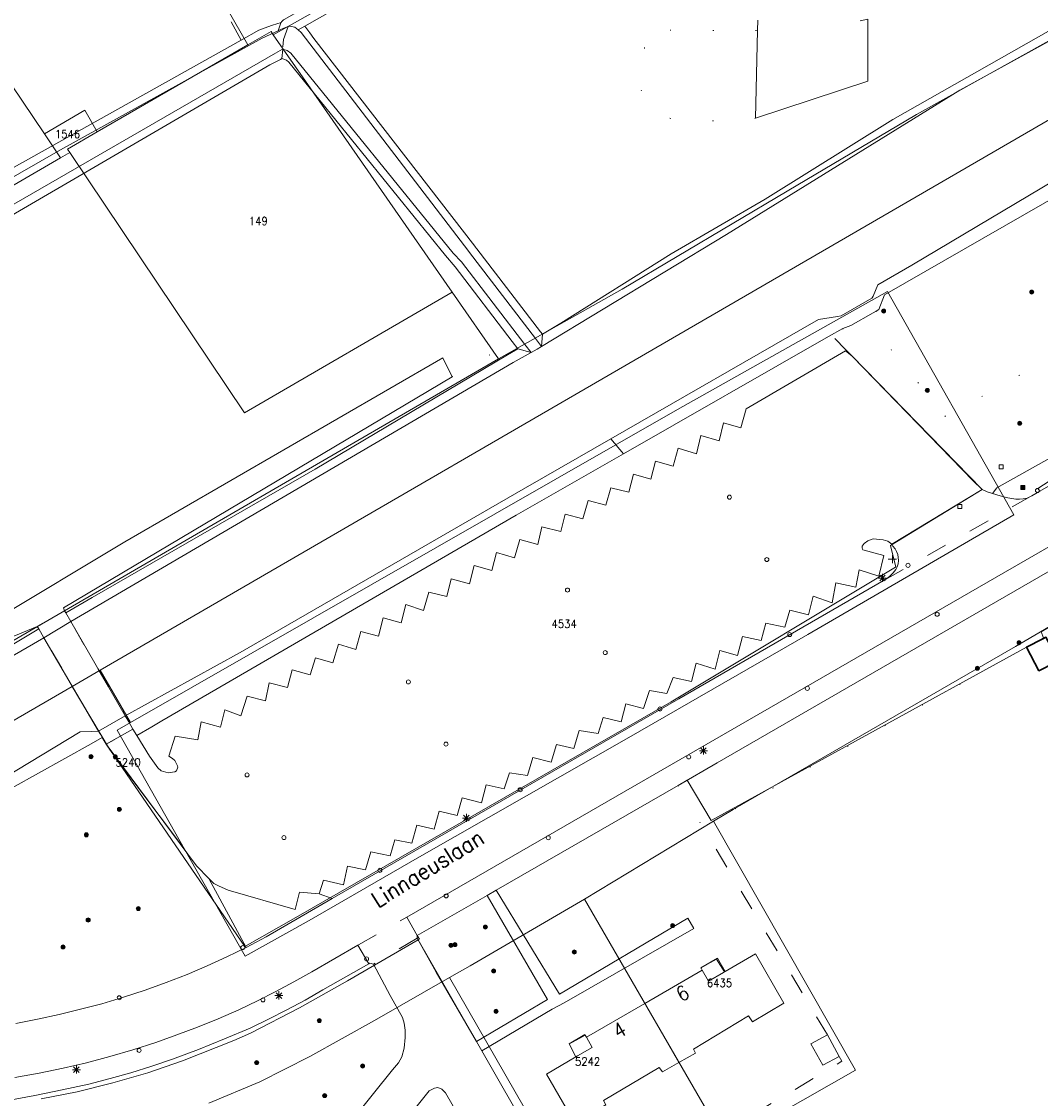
# Model space of a CAD drawing. Header units: metres. Extents: x 3 to 114181, y 112716 to 476231.
# Tile 42 of 90: x 112622 to 112748, y 475206 to 475339. Entities that reach past the tile are written whole.
import ezdxf
from ezdxf.enums import TextEntityAlignment as Align

# ---------------------------------------------------------------- set-up
doc = ezdxf.new("R2010")
doc.units = ezdxf.units.M
doc.header["$MEASUREMENT"] = 0
for name, pattern in [('DGN Style 1', [5.201608, 0.008655, -5.192953]), ('DGN Style 3', [12.11689, 8.654921, -3.461969]), ('DGN Style 5', [6.058445, 2.596476, -3.461969])]:
    doc.linetypes.add(name, pattern=pattern)
for name, color, linetype, lineweight in [('Cultuurscheiding BGT', 3, 'DGN Style 1', 0), ('Functie scheiding OTD BGT', 7, 'DGN Style 5', 0), ('Functie scheiding OWT BGT', 4, 'DGN Style 5', 0), ('Functie scheiding WGD BGT', 7, 'DGN Style 5', 0), ('Functie scheiding WGD H1 BGT', 7, 'DGN Style 5', 0), ('Functie scheiding WTD BGT', 5, 'DGN Style 5', 0), ('Hek BGT', 7, 'Continuous', 13), ('Insteeksloot BGT', 4, 'Continuous', 0), ('Kadasterperceelnummers', 14, 'Continuous', 0), ('Kadasterpercelen', 14, 'Continuous', 13), ('Kant algemeen verharding BGT', 7, 'Continuous', 0), ('Kant water BGT', 4, 'Continuous', 0), ('Kunstwerkdeel - Gemaal BGT', 6, 'Continuous', 30), ('Luifel H1 BGT', 1, 'DGN Style 3', 13), ('Onbegroeid terreindeel BGT', 7, 'Continuous', 0), ('Overbruggingsdeel-Dek H1 BGT', 6, 'Continuous', 13), ('Overbruggingsdeel-Landhoofd BGT', 6, 'Continuous', 13), ('Pand BGT', 7, 'Continuous', 13), ('Symbool Boom BGT', 3, 'Continuous', 0), ('Symbool Inspectieput BGT', 5, 'Continuous', 0), ('Symbool Kolk BGT', 5, 'Continuous', 0), ('Symbool Lichtmast BGT', 7, 'Continuous', 0), ('Symbool Paal - Steen BGT', 7, 'Continuous', 0), ('Symbool Verkeersbordpaal BGT', 7, 'Continuous', 0), ('Symbool Waterleidingput BGT', 5, 'Continuous', 0), ('Tekst Nummeraanduidingsreeks BGT', 7, 'Continuous', 0), ('Tekst ORL Straatnaam BGT', 3, 'Continuous', 0), ('Tussenmuur BGT', 7, 'Continuous', 13)]:
    doc.layers.add(name, color=color, linetype=linetype, lineweight=lineweight)
doc.styles.add('Style-STANDARD', font='STANDARD.shx')

# ---------------------------------------------------------------- blocks, each defined once
blk = doc.blocks.new('CELQ21')
at = {"layer": 'Symbool Lichtmast BGT'}
for p, q in [((-0.05, 0), (0.05, 0)), ((0.035, -0.034), (-0.035, 0.034)), ((0.035, 0.034), (-0.035, -0.034)), ((0, 0.053), (0, -0.047))]:
    blk.add_line(p, q, dxfattribs=at)
blk = doc.blocks.new('CELQ72')
at = {"layer": 'Symbool Inspectieput BGT', "flags": 128}
blk.add_lwpolyline([(0.025, 0.025), (-0.025, 0.025), (-0.025, -0.025), (0.025, -0.025)], close=True, dxfattribs=at)
blk = doc.blocks.new('CELQ24_1')
at = {"layer": 'Symbool Kolk BGT'}
blk.add_circle((0, 0), 0.025, dxfattribs=at)
blk = doc.blocks.new('CELQ24_2')
at = {"layer": 'Symbool Waterleidingput BGT'}
blk.add_circle((0, 0), 0.025, dxfattribs=at)
blk = doc.blocks.new('CELA07')
at = {"layer": 'Symbool Boom BGT'}
for radius in [0.025, 0.018, 0.011, 0.00407]:
    blk.add_circle((0, 0), radius, dxfattribs=at)
blk = doc.blocks.new('CELQ30')
at = {"layer": 'Symbool Verkeersbordpaal BGT'}
for p, q in [((-0.05, 0), (0.05, 0)), ((0, 0.05), (0, -0.05))]:
    blk.add_line(p, q, dxfattribs=at)
blk = doc.blocks.new('CELQ20')
at = {"layer": 'Symbool Paal - Steen BGT', "flags": 128}
for points in [[(-0.025, -0.025), (-0.025, 0.025), (0.025, 0.025), (0.025, -0.025)], [(-0.018, -0.018), (-0.018, 0.018), (0.018, 0.018), (0.018, -0.018)], [(-0.011, -0.011), (-0.011, 0.011), (0.011, 0.011), (0.011, -0.011)], [(-0.004, -0.004), (-0.004, 0.004), (0.004, 0.004), (0.004, -0.004)]]:
    blk.add_lwpolyline(points, close=True, dxfattribs=at)

msp = doc.modelspace()

# ---------------------------------------------------------------- linework, layer by layer
at = {"layer": 'Cultuurscheiding BGT', "flags": 128}
for points in [[(112727.71, 475303.28), (112728.19, 475301.83), (112728.24, 475300.17), (112735.63, 475291.07), (112736.37, 475290.18), (112747.82, 475296.67), (112758.33, 475300.15), (112763.9, 475308.1), (112771.2, 475314.22), (112778.54, 475318.34), (112789.21, 475322.03), (112795.17, 475328.48), (112796.06, 475332.11), (112797.62, 475333.99), (112797.7, 475334.09), (112797.86, 475334.29), (112798.38, 475334.92), (112805.67, 475337.84), (112811.8, 475342.04), (112812.94, 475342), (112814.49, 475341.93), (112815.23, 475341.91), (112816.74, 475341.03), (112818.42, 475338.62), (112818.59, 475337.74), (112819.04, 475335.34), (112819.29, 475334.67)], [(112712.78, 475327.16), (112711.49, 475326.73), (112706.44, 475326.89), (112701.85, 475327.18), (112698.59, 475329.97), (112699.18, 475338.08), (112713.02, 475338.03)], [(112723.59, 475301.15), (112723.91, 475298.53), (112723.93, 475298.38)], [(112675.22, 475295.14), (112682.65, 475299.54)], [(112703.18, 475244.54), (112706.24, 475239.41), (112746.35, 475261.68)]]:
    msp.add_lwpolyline(points, dxfattribs=at)
at = {"layer": 'Functie scheiding OTD BGT', "flags": 128}
for points in [[(112649.08, 475336.85), (112641.41, 475350.62), (112638.58, 475355.7), (112625.36, 475379.68)], [(112721.69, 475213.66), (112706.24, 475239.41)], [(112702.95, 475197.39), (112709.31, 475201.09), (112709.05, 475201.82), (112716.85, 475206.39), (112721.27, 475209.05), (112723.48, 475210.4), (112723.14, 475210.99)]]:
    msp.add_lwpolyline(points, dxfattribs=at)
at = {"layer": 'Functie scheiding OWT BGT', "flags": 128}
for points in [[(112654.11, 475334.55), (112654.22, 475335.73)], [(112686.27, 475298.92), (112686.38, 475300.42)], [(112684.98, 475298.14), (112683.34, 475298.62)], [(112696.41, 475285.6), (112694.87, 475287.47)]]:
    msp.add_lwpolyline(points, dxfattribs=at)
at = {"layer": 'Functie scheiding WGD BGT', "flags": 128}
for points in [[(112746.84, 475280.33), (112728.71, 475269.95)], [(112663.53, 475224.76), (112663.61, 475224.81), (112669.59, 475228.25)], [(112670.88, 475225.65), (112665.45, 475222.4)]]:
    msp.add_lwpolyline(points, dxfattribs=at)
at = {"layer": 'Functie scheiding WGD H1 BGT', "flags": 128}
msp.add_lwpolyline([(112635.65, 475251.53), (112635.14, 475252.42), (112634.71, 475253.16), (112627.95, 475264.84), (112627.34, 475265.9), (112627.18, 475266.18), (112623.8, 475264.24), (112623.99, 475263.92), (112624.64, 475262.81), (112631.4, 475251.27), (112631.68, 475250.8), (112631.85, 475250.5), (112632.36, 475249.64), (112635.65, 475251.53)], dxfattribs=at)
at = {"layer": 'Functie scheiding WTD BGT', "flags": 128}
for points in [[(112653.64, 475338), (112653.96, 475338.15), (112654.57, 475338.41), (112654.88, 475338.52)], [(112654.88, 475338.52), (112654.33, 475336.93), (112654.22, 475335.73)], [(112654.88, 475338.52), (112655.11, 475338.59), (112655.7, 475338.45), (112656.13, 475338.1)], [(112684.98, 475298.14), (112685.72, 475298.59), (112686.27, 475298.92)]]:
    msp.add_lwpolyline(points, dxfattribs=at)
at = {"layer": 'Hek BGT', "flags": 128}
for points in [[(112841.51, 475307.07), (112825.75, 475313.91), (112809.02, 475304.31), (112753.51, 475272.44), (112755.89, 475268.09), (112748.17, 475263.56), (112748.46, 475262.83), (112748.01, 475262.58), (112746.35, 475261.68), (112707.28, 475240.22), (112704.3, 475245.19)], [(112722.59, 475299.88), (112723.91, 475298.53)], [(112723.91, 475298.53), (112724.74, 475297.69), (112740.87, 475281.2), (112729.5, 475274.24), (112730.16, 475271.58), (112730.14, 475271.56), (112702.33, 475254.89), (112655.85, 475228.19), (112649.53, 475224.59), (112632.36, 475249.64)], [(112671.14, 475225.5), (112670.87, 475225.95), (112679.52, 475230.91), (112680.67, 475231.58), (112703.18, 475244.54), (112704.3, 475245.19)], [(112671.01, 475225.42), (112662.23, 475220.35), (112656.28, 475217), (112650.22, 475213.87), (112648.16, 475212.96), (112641.81, 475210.45), (112637.51, 475208.94), (112633.16, 475207.71), (112628.74, 475206.62), (112624.28, 475205.72)], [(112671.14, 475225.5), (112671.01, 475225.42)], [(112712.97, 475156.53), (112716.67, 475150.48), (112725.42, 475155.3), (112721.41, 475162.22), (112702.24, 475194.64), (112691.97, 475188.81), (112691.03, 475190.45), (112678.89, 475211.68), (112678.23, 475212.83), (112671.01, 475225.42)]]:
    msp.add_lwpolyline(points, dxfattribs=at)
at = {"layer": 'Insteeksloot BGT', "flags": 128}
for points in [[(112686.38, 475300.42), (112688.66, 475301.78), (112702.35, 475310.37), (112713.99, 475317.15), (112729.79, 475327.02), (112767.42, 475348.41), (112838.53, 475389.88)], [(112841.41, 475370.34), (112800.05, 475346.25), (112728.74, 475305.32), (112728.07, 475303.49), (112727.71, 475303.28)], [(112654.02, 475339.04), (112652.93, 475338.71), (112652.81, 475338.66), (112651.24, 475338.06), (112649.08, 475336.85), (112606.68, 475313.13), (112584.31, 475299.81), (112578.61, 475296.42), (112564.04, 475288.32), (112561.72, 475287.03), (112545.76, 475278.15), (112545.38, 475277.97)], [(112656.96, 475338.57), (112657.56, 475337.76), (112658.07, 475337.06), (112678.01, 475311.32), (112678.04, 475311.29), (112678.06, 475311.26), (112678.26, 475311), (112686.15, 475300.72), (112686.38, 475300.42)], [(112654.11, 475334.55), (112653.93, 475334.43), (112652.62, 475333.79), (112546.45, 475271.9)], [(112682.65, 475299.54), (112675.56, 475308.77), (112674.37, 475310.17), (112654.96, 475334.11), (112654.68, 475334.37), (112654.11, 475334.55)], [(112727.71, 475303.28), (112727.36, 475303.09), (112724.58, 475301.5), (112723.59, 475301.15)], [(112696.41, 475285.6), (112721.83, 475300.14), (112723.59, 475301.15)], [(112627.34, 475265.9), (112630.61, 475267.83), (112658.23, 475283.73), (112682.06, 475297.86), (112683.34, 475298.62)], [(112683.34, 475298.62), (112682.65, 475299.54)], [(112636.15, 475250.73), (112637.99, 475251.8), (112639.25, 475252.54), (112683.13, 475278.01), (112696.41, 475285.6)], [(112584.34, 475240.79), (112591.21, 475244.79), (112617.97, 475260.35), (112623.99, 475263.92)], [(112631.85, 475250.5), (112630.48, 475249.71), (112617.41, 475242.42), (112593.56, 475227.36)]]:
    msp.add_lwpolyline(points, dxfattribs=at)
at = {"layer": 'Kadasterpercelen', "linetype": 'Continuous', "flags": 128}
for points in [[(112510.57, 475198.52), (112680.95, 475297.36), (112696.27, 475305.99), (112716.72, 475318.13), (112732.72, 475327.64), (112753.48, 475339.18), (112766.38, 475346.56), (112780.63, 475354.93), (112792.71, 475361.91), (112807.23, 475370.08), (112818.18, 475376.1), (112827.88, 475381.98), (112838.65, 475388.84), (112901.28, 475425.18), (112938.13, 475447.79), (112976.73, 475472.2), (113011.03, 475494.48), (113043, 475514.98)], [(113027.2, 475494.73), (113005.05, 475480.51), (112963.22, 475453.65), (112942.73, 475440.55), (112926.62, 475430.31), (112905.6, 475417.77), (112868.55, 475396.28), (112631.62, 475258.84), (112628.14, 475256.81), (112512.83, 475189.92)], [(112749.4, 475393.95), (112742.79, 475390.05), (112735.78, 475385.92), (112724.24, 475379.22), (112717.53, 475375.33), (112705.59, 475368.16), (112692.11, 475360.07), (112686.91, 475356.98), (112676.27, 475350.63), (112668.59, 475346.29), (112653.05, 475337.51), (112657.05, 475331.77), (112675.2, 475305.64), (112680.95, 475297.36), (112696.27, 475305.99), (112716.72, 475318.13), (112732.72, 475327.64), (112753.48, 475339.18)], [(112620.95, 475318.93), (112626.7, 475322.25), (112624.7, 475325.23), (112620.64, 475331.31)], [(112786.87, 475196.84), (112762.9, 475243.74), (112751.68, 475265.69), (112745, 475261.77), (112710.01, 475241.58), (112707.57, 475240.11), (112725.17, 475209.3), (112709.14, 475200.15)], [(112692.27, 475190.52), (112674.89, 475220.76), (112665.59, 475215.42), (112657.58, 475210.96), (112651.4, 475207.84), (112645.05, 475205.21)]]:
    msp.add_lwpolyline(points, dxfattribs=at)
for points in [[(112668.59, 475346.29), (112644.21, 475389.34), (112625.52, 475378.82), (112649.88, 475336.24), (112652.77, 475337.92), (112653.05, 475337.51)], [(112622.73, 475377.24), (112628.55, 475367.07), (112615.13, 475357.97), (112612.19, 475350.7), (112613.31, 475343.25), (112616.39, 475337.37), (112620.64, 475331.31), (112624.7, 475325.23), (112629.69, 475328.17), (112631.25, 475325.47), (112649.88, 475336.24), (112625.52, 475378.82)], [(112653.05, 475337.51), (112652.77, 475337.92), (112649.88, 475336.24), (112631.25, 475325.47), (112627.57, 475323.34), (112627.85, 475322.92), (112649.49, 475290.67), (112675.2, 475305.64), (112657.05, 475331.77)], [(112627.85, 475322.92), (112627.57, 475323.34), (112631.25, 475325.47), (112629.69, 475328.17), (112624.7, 475325.23), (112626.7, 475322.25)], [(112680.95, 475297.36), (112510.57, 475198.52), (112505.66, 475207.23), (112489.22, 475236.37), (112486.67, 475240.89), (112501.82, 475249.72), (112511.33, 475255.26), (112545.31, 475275.05), (112565.17, 475286.61), (112575.98, 475292.91), (112584.47, 475297.82), (112604.15, 475309.21), (112620.95, 475318.93), (112626.7, 475322.25), (112627.85, 475322.92), (112649.49, 475290.67), (112675.2, 475305.64)], [(112635.38, 475252.34), (112633.71, 475251.38), (112642.04, 475236.66), (112649.55, 475223.39), (112657.51, 475227.82), (112671.14, 475235.7), (112697.1, 475250.47), (112719.24, 475263.23), (112744.78, 475278.05), (112729.12, 475305.71), (112703.13, 475291.09)], [(112635.63, 475245.14), (112642.04, 475236.66), (112633.71, 475251.38), (112635.38, 475252.34), (112631.62, 475258.84), (112628.14, 475256.81), (112632.75, 475249.03)], [(112707.57, 475240.11), (112725.17, 475209.3), (112709.14, 475200.15), (112691.58, 475230.48)], [(112674.89, 475220.76), (112692.27, 475190.52), (112709.14, 475200.15), (112691.58, 475230.48), (112677.42, 475222.21)]]:
    msp.add_lwpolyline(points, close=True, dxfattribs=at)
at = {"layer": 'Kant algemeen verharding BGT', "flags": 128}
for points in [[(112723.93, 475298.38), (112724.74, 475297.69), (112739.76, 475282.27), (112740.87, 475281.2), (112741.49, 475280.92), (112742.13, 475280.68), (112742.69, 475281.41), (112753.65, 475287.53), (112763.29, 475293.98), (112766.97, 475296.79), (112776.36, 475306.47), (112780.76, 475310.92), (112784.35, 475314.29), (112789.01, 475317.34), (112793.51, 475320.2), (112798.52, 475323.07), (112806.42, 475327.18), (112818.83, 475334.36), (112819.29, 475334.67)], [(112669.59, 475228.25), (112706.65, 475249.61), (112751.53, 475275.48), (112842.08, 475327.53)], [(112758.81, 475288.47), (112747.77, 475281.33), (112747.99, 475280.98), (112801.37, 475311.7)], [(112723.93, 475298.38), (112711.61, 475291.18), (112710.97, 475288.84), (112708.8, 475289.46), (112708.26, 475287.21), (112706, 475287.87), (112705.45, 475285.62), (112703.19, 475286.31), (112702.58, 475284.1), (112700.4, 475284.7), (112699.83, 475282.46), (112697.66, 475283.08), (112697.08, 475280.86), (112694.84, 475281.41), (112694.25, 475279.24), (112692.06, 475279.85), (112691.41, 475277.56), (112689.21, 475278.15), (112688.65, 475275.98), (112686.32, 475276.57), (112685.8, 475274.38), (112683.57, 475275), (112682.91, 475272.74), (112680.68, 475273.39), (112680.1, 475271.18), (112677.91, 475271.77), (112677.36, 475269.52), (112675.1, 475270.11), (112674.54, 475267.95), (112672.33, 475268.49), (112671.67, 475266.2), (112669.47, 475266.95), (112668.9, 475264.7), (112666.67, 475265.29), (112666.09, 475263.05), (112663.88, 475263.62), (112663.29, 475261.39), (112661.13, 475262.03), (112660.43, 475259.72), (112658.26, 475260.35), (112657.63, 475258.23), (112655.4, 475258.85), (112654.82, 475256.67), (112652.53, 475257.26), (112652.09, 475255.03), (112649.83, 475255.59), (112649.02, 475253.17), (112647.04, 475253.89), (112646.51, 475251.75), (112644.12, 475252.41), (112643.69, 475250.21), (112640.91, 475250.63), (112640.09, 475248.18), (112640.57, 475247.89), (112640.84, 475247.62), (112641.18, 475246.99), (112641.21, 475246.8), (112641.07, 475246.34), (112640.85, 475246.21), (112640.02, 475246.12), (112639.17, 475246.35), (112638.74, 475246.71), (112637.73, 475248.17), (112636.15, 475250.73)], [(112658.71, 475231.14), (112659.28, 475232.82), (112661.75, 475232.24), (112662.23, 475234.55), (112664.48, 475234.1), (112665.15, 475236.32), (112667.54, 475235.82), (112668.1, 475237.8), (112670.2, 475237.4), (112670.81, 475239.61), (112672.97, 475239.11), (112673.6, 475241.34), (112675.84, 475240.83), (112676.45, 475243.01), (112678.82, 475242.41), (112679.41, 475244.64), (112681.65, 475244.14), (112682.3, 475246.12), (112684.55, 475245.76), (112685.2, 475247.99), (112687.45, 475247.42), (112688.12, 475249.6), (112690.29, 475249.13), (112690.93, 475251.35), (112693.3, 475250.96), (112693.9, 475252.95), (112696.15, 475252.44), (112696.71, 475254.64), (112698.89, 475254.06), (112699.63, 475256.31), (112701.81, 475255.92), (112702.56, 475257.9), (112704.84, 475257.42), (112705.41, 475259.67), (112707.79, 475258.93), (112708.38, 475261.26), (112710.54, 475260.63), (112711.17, 475262.99), (112713.49, 475262.49), (112714.07, 475264.64), (112716.41, 475264.13), (112717.02, 475266.25), (112719.34, 475265.66), (112719.92, 475267.97), (112722.26, 475267.17), (112722.71, 475269.64), (112725.19, 475269.08), (112725.63, 475271.24), (112728.06, 475270.45), (112728.67, 475273.04), (112726.09, 475273.73), (112726.03, 475273.79), (112725.98, 475273.96), (112726.01, 475274.19), (112726.25, 475274.52), (112726.71, 475274.82), (112727.35, 475275.1), (112728.61, 475274.97), (112729.16, 475274.79), (112729.65, 475274.43), (112740.87, 475281.2)], [(112746.84, 475280.33), (112746.41, 475280.14), (112745.95, 475280.02), (112745.48, 475279.98), (112745.01, 475280.01), (112744.04, 475280.16), (112743.07, 475280.39), (112742.13, 475280.68)], [(112747.99, 475280.98), (112746.99, 475280.41), (112746.84, 475280.33)], [(112729.65, 475274.43), (112729.81, 475274.16), (112730.06, 475273.86), (112730.25, 475273.52), (112730.39, 475273.16), (112730.47, 475272.77), (112730.48, 475272.38), (112730.44, 475271.99), (112730.32, 475271.62), (112730.15, 475271.27), (112729.85, 475270.88), (112729.5, 475270.53), (112729.12, 475270.22), (112728.71, 475269.95)], [(112750.02, 475271.57), (112708.03, 475247.34), (112703.18, 475244.54)], [(112728.71, 475269.95), (112703.29, 475255.26), (112660.33, 475230.56), (112652.18, 475225.79), (112649.69, 475224.49)], [(112635.65, 475251.53), (112636.15, 475250.73)], [(112621.15, 475215.07), (112623.84, 475215.6), (112626.51, 475216.18), (112629.18, 475216.82), (112631.83, 475217.52), (112634.5, 475218.31), (112637.16, 475219.18), (112639.79, 475220.13), (112642.39, 475221.15), (112644.85, 475222.2), (112647.28, 475223.32), (112649.69, 475224.49), (112645.05, 475233), (112643.52, 475234.6), (112632.36, 475249.64)], [(112670.87, 475225.95), (112679.52, 475230.91), (112680.67, 475231.58), (112703.18, 475244.54)], [(112660.33, 475230.56), (112658.71, 475231.14), (112656.3, 475231.34), (112655.76, 475229.19), (112647.44, 475231.56), (112646.27, 475232.1), (112645.7, 475232.41), (112645.05, 475233)], [(112670.88, 475225.65), (112670.87, 475225.95), (112669.59, 475228.25)], [(112703.25, 475156.42), (112705.65, 475152.3), (112711.35, 475155.61), (112691.97, 475188.81), (112691.03, 475190.45), (112678.89, 475211.68), (112678.23, 475212.83), (112673.24, 475221.43), (112670.88, 475225.65)], [(112621.04, 475208.38), (112624.05, 475208.91), (112627.04, 475209.52), (112629.93, 475210.21), (112632.81, 475210.97), (112635.66, 475211.8), (112638.49, 475212.72), (112641.1, 475213.64), (112643.68, 475214.62), (112646.24, 475215.66), (112648.77, 475216.77), (112651.08, 475217.86), (112653.35, 475219.01), (112655.6, 475220.22), (112657.82, 475221.48), (112663.53, 475224.76)], [(112663.53, 475224.76), (112664.9, 475222.45)], [(112664.9, 475222.45), (112659.2, 475219.22), (112656.98, 475217.97), (112654.74, 475216.77), (112652.47, 475215.61), (112650.18, 475214.49), (112647, 475213.15), (112643.79, 475211.86), (112640.55, 475210.64), (112638, 475209.78), (112635.42, 475208.97), (112632.83, 475208.24), (112630.21, 475207.57), (112626.88, 475206.83), (112623.53, 475206.15), (112620.17, 475205.53)], [(112647.83, 475184.43), (112667.81, 475209.32), (112668.57, 475210.18), (112668.97, 475210.92), (112669.24, 475212.01), (112669.39, 475213.32), (112669.38, 475214.23), (112669.25, 475215.11), (112669.06, 475215.81), (112667.54, 475218.55), (112665.45, 475222.4), (112665.01, 475222.52), (112664.9, 475222.45)], [(112699.03, 475163.68), (112684.34, 475189.17), (112682.59, 475192.21), (112674.37, 475206.47), (112673.93, 475206.92), (112673.43, 475207.14), (112673.01, 475207.05), (112672.36, 475206.72), (112653.86, 475183.64), (112652.59, 475181.81), (112654.01, 475180.41), (112654.58, 475179.56), (112654.58, 475179.18), (112654.35, 475178.89), (112650.11, 475176.32)]]:
    msp.add_lwpolyline(points, dxfattribs=at)
at = {"layer": 'Kant water BGT', "flags": 128}
for points in [[(112741.91, 475388.35), (112742.14, 475388.9), (112742.01, 475389.49), (112741.54, 475389.91), (112740.76, 475390), (112739.17, 475389.04), (112717.02, 475376.18), (112680.72, 475354.41), (112654.39, 475339.41), (112654.33, 475339.37), (112654.28, 475339.33), (112654.23, 475339.29), (112654.18, 475339.25), (112654.13, 475339.2), (112654.09, 475339.15), (112654.05, 475339.1), (112654.02, 475339.04)], [(112741.91, 475388.35), (112740.19, 475387.33), (112718.05, 475374.47), (112681.74, 475352.69), (112681.72, 475352.68), (112656.96, 475338.57)], [(112686.27, 475298.92), (112709.19, 475312.78), (112738.08, 475330.65), (112748.24, 475336.23), (112760.79, 475343.29), (112786.33, 475358.27), (112801.38, 475366.86), (112818.18, 475376.1), (112838.72, 475388.55)], [(112841.18, 475371.89), (112799.08, 475347.56), (112780.49, 475337.03), (112753.05, 475321.39), (112732.16, 475308.98), (112727.92, 475306.55), (112727.34, 475305.14), (112727.25, 475304.94), (112727.18, 475304.89), (112723.4, 475302.68), (112722.95, 475302.61), (112720.58, 475302.25), (112694.87, 475287.47)], [(112653.64, 475338), (112653.94, 475338.86), (112653.96, 475338.92), (112653.99, 475338.98), (112654.02, 475339.04)], [(112544.76, 475277.54), (112544.98, 475277.26), (112545.42, 475277.06), (112562.04, 475286.45), (112564.36, 475287.76), (112589.43, 475301.93), (112626.69, 475323.25), (112651.69, 475337.1), (112653.64, 475338)], [(112656.96, 475338.57), (112656.13, 475338.1)], [(112656.13, 475338.1), (112656.51, 475337.8), (112677.26, 475310.65), (112677.34, 475310.56), (112685.51, 475299.91), (112686.27, 475298.92)], [(112654.22, 475335.73), (112654.18, 475335.74), (112653.32, 475335.24), (112564.62, 475284.1), (112545.88, 475272.67)], [(112684.98, 475298.14), (112684.21, 475299.14), (112676.35, 475309.39), (112675.32, 475310.46), (112655.24, 475335.24), (112654.78, 475335.57), (112654.22, 475335.73)], [(112627.95, 475264.84), (112682.78, 475296.93), (112684.98, 475298.14)], [(112694.87, 475287.47), (112684.28, 475281.39), (112648.96, 475261.01), (112634.71, 475253.16)], [(112584.99, 475239.89), (112624.64, 475262.81)], [(112631.4, 475251.27), (112630.47, 475251.24), (112629.13, 475251.2), (112614.96, 475242.63), (112592.7, 475228.58)]]:
    msp.add_lwpolyline(points, dxfattribs=at)
at = {"layer": 'Kunstwerkdeel - Gemaal BGT', "flags": 128}
msp.add_lwpolyline([(112748.37, 475262.7), (112746.35, 475261.68), (112747.88, 475258.75), (112749.88, 475259.75), (112750.3, 475259.96), (112748.76, 475262.89), (112748.37, 475262.7)], dxfattribs=at)
at = {"layer": 'Luifel H1 BGT', "flags": 128}
for points in [[(112708.09, 475223.14), (112706.01, 475221.96)], [(112709.03, 475221.51), (112708.09, 475223.14)], [(112706.01, 475221.96), (112706.04, 475221.9)], [(112706.04, 475221.9), (112706.18, 475221.66)], [(112706.18, 475221.66), (112706.96, 475220.31)], [(112706.96, 475220.31), (112708.81, 475221.38)], [(112708.81, 475221.38), (112708.92, 475221.45)], [(112708.92, 475221.45), (112709.03, 475221.51)], [(112691.64, 475213.69), (112689.71, 475212.54)], [(112691.69, 475213.61), (112691.64, 475213.69)], [(112691.83, 475213.36), (112691.69, 475213.61)], [(112692.56, 475212.11), (112691.83, 475213.36)], [(112689.71, 475212.54), (112690.54, 475210.94)], [(112690.72, 475211.04), (112692.56, 475212.11)], [(112690.54, 475210.94), (112690.72, 475211.04)]]:
    msp.add_lwpolyline(points, dxfattribs=at)
at = {"layer": 'Onbegroeid terreindeel BGT', "flags": 128}
for points in [[(112725.74, 475339.25), (112726.71, 475339.42), (112726.71, 475331.75), (112712.78, 475327.16)], [(112713.02, 475338.03), (112713.05, 475339.3)], [(112712.78, 475327.16), (112713.02, 475338.03)], [(112541.01, 475220.01), (112618.41, 475264.97), (112634.66, 475274.72), (112674.05, 475297.48), (112675.22, 475295.14)], [(112675.22, 475295.14), (112627.07, 475266.54), (112627.18, 475266.18)], [(112623.8, 475264.24), (112620.4, 475262.81), (112609.14, 475256.32), (112570.35, 475233.62), (112538.18, 475215.77), (112504.69, 475196.92)], [(112679.52, 475230.91), (112687.02, 475218.04), (112678.23, 475212.83)], [(112680.67, 475231.58), (112688.49, 475218.68), (112704.38, 475228.11), (112705.13, 475226.84), (112689.06, 475217.64), (112687.6, 475216.85), (112678.89, 475211.68)]]:
    msp.add_lwpolyline(points, dxfattribs=at)
at = {"layer": 'Overbruggingsdeel-Dek H1 BGT', "flags": 128}
msp.add_lwpolyline([(112627.34, 475265.9), (112627.18, 475266.18), (112623.8, 475264.24), (112623.99, 475263.92), (112624.64, 475262.81), (112631.4, 475251.27), (112631.68, 475250.8), (112631.85, 475250.5), (112632.36, 475249.64), (112635.65, 475251.53), (112635.14, 475252.42), (112634.71, 475253.16), (112627.95, 475264.84), (112627.34, 475265.9)], dxfattribs=at)
at = {"layer": 'Overbruggingsdeel-Landhoofd BGT', "flags": 128}
for points in [[(112627.18, 475266.18), (112623.8, 475264.24)], [(112627.18, 475266.18), (112627.34, 475265.9)], [(112627.34, 475265.9), (112627.95, 475264.84)], [(112623.99, 475263.92), (112623.8, 475264.24)], [(112624.64, 475262.81), (112627.95, 475264.84)], [(112624.64, 475262.81), (112623.99, 475263.92)], [(112634.71, 475253.16), (112631.4, 475251.27)], [(112634.71, 475253.16), (112635.14, 475252.42), (112635.65, 475251.53)], [(112631.85, 475250.5), (112631.68, 475250.8), (112631.4, 475251.27)], [(112635.65, 475251.53), (112632.36, 475249.64)], [(112632.36, 475249.64), (112631.85, 475250.5)]]:
    msp.add_lwpolyline(points, dxfattribs=at)
at = {"layer": 'Pand BGT', "flags": 128}
for points in [[(112703.3, 475210.23), (112705.36, 475211.41), (112705.09, 475211.9), (112711.91, 475216.02), (112712.41, 475215.26), (112716.28, 475217.6), (112712.79, 475223.68), (112709.03, 475221.51), (112708.92, 475221.45), (112707.96, 475223.02), (112706.01, 475221.96), (112706.04, 475221.9), (112706.18, 475221.66), (112699.07, 475217.54)], [(112699.07, 475217.54), (112691.83, 475213.36), (112691.72, 475213.63), (112691.69, 475213.61), (112691.38, 475213.44), (112690.13, 475212.76), (112689.71, 475212.54), (112690.54, 475210.94), (112686.87, 475208.8), (112690.4, 475202.71), (112694.22, 475204.99), (112693.93, 475205.53), (112700.85, 475209.63), (112701.26, 475209.06), (112703.3, 475210.23)], [(112723.14, 475210.99), (112721.69, 475213.66), (112719.65, 475212.56), (112721.1, 475209.89), (112723.14, 475210.99)]]:
    msp.add_lwpolyline(points, dxfattribs=at)
at = {"layer": 'Tussenmuur BGT', "flags": 128}
msp.add_lwpolyline([(112703.3, 475210.23), (112699.07, 475217.54)], dxfattribs=at)

# ---------------------------------------------------------------- block references
at = {"layer": 'Symbool Boom BGT', "xscale": 10, "yscale": 10, "zscale": 10}
for p in [(112746.99, 475305.64), (112728.64, 475303.29), (112734.05, 475293.47), (112745.51, 475289.39), (112745.42, 475262.22), (112740.26, 475259.06), (112630.48, 475248.11), (112633.47, 475248.09), (112633.99, 475241.58), (112629.9, 475238.43), (112636.32, 475229.3), (112630.12, 475227.88), (112679.32, 475227.01), (112702.53, 475227.19), (112627.01, 475224.55), (112675.06, 475224.73), (112675.55, 475224.84), (112690.32, 475223.92), (112680.34, 475221.57), (112680.64, 475216.57), (112658.74, 475215.43), (112650.99, 475210.22), (112664.11, 475209.8), (112659.41, 475206.14)]:
    msp.add_blockref('CELA07', p, dxfattribs=at)
at = {"layer": 'Symbool Inspectieput BGT', "xscale": 10, "yscale": 10, "zscale": 10}
for p in [(112743.22, 475283.99), (112738.08, 475279.08)]:
    msp.add_blockref('CELQ72', p, dxfattribs=at)
at = {"layer": 'Symbool Kolk BGT', "xscale": 10, "yscale": 10, "zscale": 10}
for p in [(112747.7, 475281.07), (112709.55, 475280.24), (112714.18, 475272.52), (112731.67, 475271.8), (112689.49, 475268.74), (112735.28, 475265.74), (112717.02, 475263.23), (112694.16, 475260.99), (112669.78, 475257.36), (112719.2, 475256.57), (112700.94, 475254.02), (112674.44, 475249.66), (112704.51, 475248.07), (112649.8, 475245.85), (112683.63, 475244.01), (112654.37, 475238.08), (112687.11, 475238.07), (112666.25, 475234.03), (112674.46, 475230.87), (112649.27, 475224.46), (112633.96, 475218.25), (112651.77, 475217.99), (112636.43, 475211.73)]:
    msp.add_blockref('CELQ24_1', p, dxfattribs=at)
at = {"layer": 'Symbool Lichtmast BGT', "xscale": 10, "yscale": 10, "zscale": 10}
for p in [(112728.51, 475270.23), (112706.33, 475248.85), (112676.97, 475240.51), (112653.75, 475218.52), (112628.67, 475209.34)]:
    msp.add_blockref('CELQ21', p, dxfattribs=at)
at = {"layer": 'Symbool Paal - Steen BGT', "xscale": 10, "yscale": 10, "zscale": 10}
msp.add_blockref('CELQ20', (112745.88, 475281.43), dxfattribs=at)
at = {"layer": 'Symbool Verkeersbordpaal BGT', "xscale": 10, "yscale": 10, "zscale": 10}
msp.add_blockref('CELQ30', (112729.73, 475272.58), dxfattribs=at)
at = {"layer": 'Symbool Waterleidingput BGT', "xscale": 10, "yscale": 10, "zscale": 10}
msp.add_blockref('CELQ24_2', (112664.61, 475223.06), dxfattribs=at)

# ---------------------------------------------------------------- texts
at = {"layer": 'Kadasterperceelnummers', "linetype": 'Continuous', "lineweight": 0, "style": 'Style-STANDARD'}
for s, p in [('1546', (112627.56, 475325.21)), ('149', (112651.19, 475314.44)), ('4534', (112689.07, 475264.55)), ('5240', (112635.06, 475247.4)), ('6435', (112708.32, 475220.08)), ('5242', (112691.98, 475210.35))]:
    msp.add_text(s, height=1, dxfattribs=at).set_placement(p, align=Align.MIDDLE_CENTER)
at = {"layer": 'Tekst Nummeraanduidingsreeks BGT', "linetype": 'Continuous', "lineweight": 0, "style": 'Style-STANDARD'}
for s, p in [('6', (112703.75, 475218.81)), ('4', (112695.9, 475214.26))]:
    msp.add_text(s, height=1.8, rotation=30.1, dxfattribs=at).set_placement(p, align=Align.MIDDLE_CENTER)
at = {"layer": 'Tekst ORL Straatnaam BGT', "linetype": 'Continuous', "lineweight": 0, "style": 'Style-STANDARD'}
msp.add_text('Linnaeuslaan', height=2, rotation=31.5925, dxfattribs=at).set_placement((112665.48, 475230.15), align=Align.MIDDLE_LEFT)

doc.saveas('drawing.dxf')
